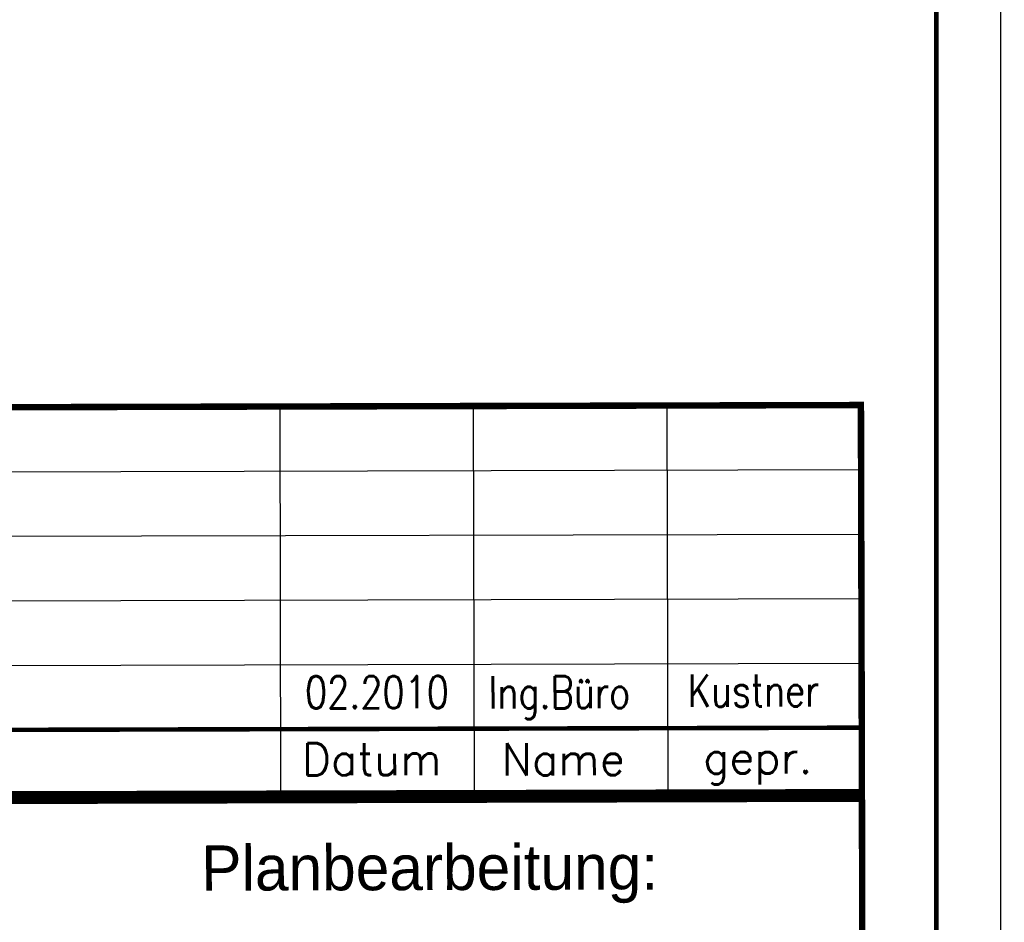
# Model space of a CAD drawing. Extents: x 0 to 1135, y 0 to 420.
# Tile 38 of 48: x 1059 to 1135, y 71 to 141. Entities that reach past the tile are written whole.
import ezdxf
from ezdxf.enums import TextEntityAlignment as Align

# ---------------------------------------------------------------- set-up
doc = ezdxf.new("R2010")
doc.units = 0
doc.header["$LTSCALE"] = 2
doc.header["$MEASUREMENT"] = 0
doc.linetypes.add('AUSGEZOGEN', pattern=[0])
for name, color, linetype in [('FBR', 8, 'CONTINUOUS'), ('LEGENDE', 7, 'AUSGEZOGEN'), ('RAHMEN', 250, 'AUSGEZOGEN')]:
    doc.layers.add(name, color=color, linetype=linetype)
doc.styles.add('ROMANS', font='romans.shx', dxfattribs={"width": 0.8})
doc.styles.add('UNIR-H', font='unir_h.shx', dxfattribs={"width": 0.8})

msp = doc.modelspace()

# ---------------------------------------------------------------- linework, layer by layer
at = {"layer": 'FBR'}
for points in [[(661.143, 179.109, 0.000001), (685.944, 183.769, 0.000098)], [(700.607, 186.532, -0.000002), (715, 189.244, -0.000023), (729.209, 191.92, -0.000019), (746.049, 195.09, -0.003046), (758.195, 197.3, -0.001835), (778.389, 200.77, -0.001761), (792.757, 203.133, -0.001618), (808.406, 205.598, -0.001558), (824.253, 207.991, -0.002937), (832.67, 209.185, -0.002359), (841.112, 210.291, 0.001751), (852.488, 211.768, 0.001051), (869.84, 214.119, 0.001274), (884.149, 216.126, 0.002508), (897.81, 218.148, 0.001818), (916.634, 221.1, 0.001623), (931.317, 223.506, 0.001738), (945.01, 225.844, 0.000846), (950, 226.723, 0.001812)]]:
    msp.add_lwpolyline(points, format="xyb", dxfattribs=at)
at = {"layer": 'LEGENDE'}
for p, q in [((1079.236, 81.406), (1079.159, 111.406)), ((1094.236, 81.445), (1094.159, 111.445)), ((1109.236, 81.483), (1109.158, 111.483)), ((959.172, 106.098), (1124.171, 106.522)), ((959.185, 101.098), (1124.184, 101.522)), ((959.197, 96.098), (1124.197, 96.522)), ((959.21, 91.098), (1124.21, 91.522))]:
    msp.add_line(p, q, dxfattribs=at)
for points, const_width in [([(1124.158, 111.522), (959.159, 111.098)], 0.5), ([(1124.236, 81.272), (1124.158, 111.772)], 0.5), ([(959.223, 86.098), (1124.223, 86.522)], 0.35), ([(959.236, 81.098), (1124.235, 81.522)], 0.5), ([(1124.487, 81.023), (958.987, 80.598)], 0.5), ([(1124.417, 10.772), (1124.236, 81.272)], 0.5)]:
    msp.add_lwpolyline(points, dxfattribs=dict(at, const_width=const_width))
at = {"layer": 'RAHMEN'}
msp.add_line((1135, 0), (1135, 420), dxfattribs=at)
at = {"layer": 'RAHMEN', "const_width": 0.35}
msp.add_lwpolyline([(25, 5), (1130, 5), (1130, 415), (25, 415), (25, 5)], dxfattribs=at)

# ---------------------------------------------------------------- texts
at = {"layer": 'LEGENDE', "style": 'ROMANS', "width": 0.8}
for s, p in [('02.2010', (1081.1, 88.006)), ('Ing.Büro', (1095.32, 88.003)), ('Kustner', (1110.746, 88.138))]:
    msp.add_text(s, height=2.5, rotation=0.14716, dxfattribs=at).set_placement(p)
at = {"layer": 'LEGENDE', "style": 'ROMANS'}
for s, p in [('Datum', (1080.864, 82.82)), ('Name', (1096.332, 82.817)), ('gepr.', (1111.942, 82.952))]:
    msp.add_text(s, height=2.5, rotation=0.14716, dxfattribs=at).set_placement(p)
at = {"layer": 'LEGENDE', "style": 'UNIR-H'}
msp.add_text('Planbearbeitung:', height=3.5, rotation=0.14716, dxfattribs=at).set_placement((1090.755, 73.936), align=Align.CENTER)

doc.saveas('drawing.dxf')
